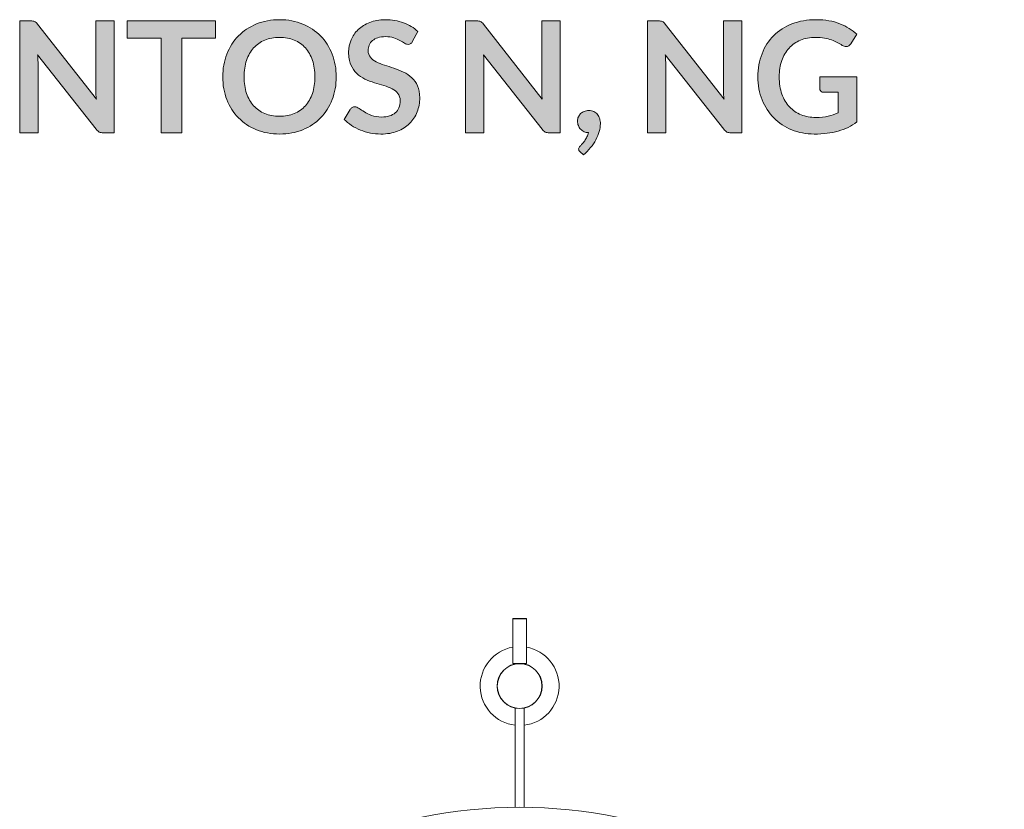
# Model space of a CAD drawing. Header units: inches. Extents: x 14 to 157, y -245 to -15.
# Tile 8 of 19: x 43 to 93, y -192 to -151. Entities that reach past the tile are written whole.
import ezdxf

# ---------------------------------------------------------------- set-up
doc = ezdxf.new("R2010")
doc.units = ezdxf.units.IN
doc.header["$MEASUREMENT"] = 0
doc.layers.add('Capa 1', color=7, linetype='Continuous')

# ---------------------------------------------------------------- blocks, each defined once
blk = doc.blocks.new('block 9')
at = {"layer": 'Capa 1'}
h = blk.add_hatch(color=250, dxfattribs=at)
h.dxf.hatch_style = 2
edge = h.paths.add_edge_path()
edge.add_spline(control_points=[(43.452, -151.475), (43.484, -151.479), (43.513, -151.486), (43.538, -151.498), (43.563, -151.51), (43.588, -151.528), (43.611, -151.55), (43.635, -151.572), (43.662, -151.602), (43.691, -151.639), (43.691, -151.639), (46.708, -155.483), (46.708, -155.483), (46.697, -155.39), (46.69, -155.299), (46.686, -155.211), (46.682, -155.122), (46.68, -155.039), (46.68, -154.962), (46.68, -154.962), (46.68, -151.468), (46.68, -151.468), (46.68, -151.468), (47.622, -151.468), (47.622, -151.468), (47.622, -151.468), (47.622, -157.216), (47.622, -157.216), (47.622, -157.216), (47.069, -157.216), (47.069, -157.216), (46.985, -157.216), (46.914, -157.203), (46.859, -157.176), (46.803, -157.15), (46.749, -157.102), (46.696, -157.033), (46.696, -157.033), (43.691, -153.205), (43.691, -153.205), (43.699, -153.29), (43.705, -153.374), (43.709, -153.458), (43.713, -153.541), (43.715, -153.617), (43.715, -153.686), (43.715, -153.686), (43.715, -157.216), (43.715, -157.216), (43.715, -157.216), (42.773, -157.216), (42.773, -157.216), (42.773, -157.216), (42.773, -151.468), (42.773, -151.468), (42.773, -151.468), (43.333, -151.468), (43.333, -151.468), (43.381, -151.468), (43.421, -151.471), (43.452, -151.475)], knot_values=[0, 0, 0, 0, 1, 1, 1, 2, 2, 2, 3, 3, 3, 4, 4, 4, 5, 5, 5, 6, 6, 6, 7, 7, 7, 8, 8, 8, 9, 9, 9, 10, 10, 10, 11, 11, 11, 12, 12, 12, 13, 13, 13, 14, 14, 14, 15, 15, 15, 16, 16, 16, 17, 17, 17, 18, 18, 18, 19, 19, 19, 20, 20, 20, 20], degree=3, periodic=1)
h = blk.add_hatch(color=250, dxfattribs=at)
h.dxf.hatch_style = 2
h.paths.add_polyline_path([(52.833, -151.468), (52.833, -152.347), (51.104, -152.347), (51.104, -157.216), (50.035, -157.216), (50.035, -152.347), (48.298, -152.347), (48.298, -151.468)])
h = blk.add_hatch(color=250, dxfattribs=at)
h.dxf.hatch_style = 2
edge = h.paths.add_edge_path()
edge.add_spline(control_points=[(59.026, -154.342), (59.026, -154.764), (58.955, -155.154), (58.815, -155.513), (58.674, -155.872), (58.477, -156.183), (58.222, -156.445), (57.968, -156.707), (57.662, -156.912), (57.304, -157.059), (56.947, -157.206), (56.551, -157.28), (56.116, -157.28), (55.681, -157.28), (55.284, -157.206), (54.926, -157.059), (54.567, -156.912), (54.259, -156.707), (54.003, -156.445), (53.748, -156.183), (53.55, -155.872), (53.409, -155.513), (53.269, -155.154), (53.198, -154.764), (53.198, -154.342), (53.198, -153.921), (53.269, -153.531), (53.409, -153.172), (53.55, -152.813), (53.748, -152.502), (54.003, -152.239), (54.259, -151.978), (54.567, -151.773), (54.926, -151.626), (55.284, -151.479), (55.681, -151.405), (56.116, -151.405), (56.551, -151.405), (56.947, -151.479), (57.304, -151.628), (57.662, -151.776), (57.968, -151.981), (58.222, -152.242), (58.477, -152.503), (58.674, -152.813), (58.815, -153.172), (58.955, -153.531), (59.026, -153.921), (59.026, -154.342)], knot_values=[0, 0, 0, 0, 1, 1, 1, 2, 2, 2, 3, 3, 3, 4, 4, 4, 5, 5, 5, 6, 6, 6, 7, 7, 7, 8, 8, 8, 9, 9, 9, 10, 10, 10, 11, 11, 11, 12, 12, 12, 13, 13, 13, 14, 14, 14, 15, 15, 15, 16, 16, 16, 16], degree=3, periodic=1)
edge = h.paths.add_edge_path()
edge.add_spline(control_points=[(57.928, -154.342), (57.928, -154.027), (57.887, -153.744), (57.803, -153.494), (57.72, -153.243), (57.6, -153.03), (57.444, -152.856), (57.287, -152.681), (57.097, -152.547), (56.873, -152.454), (56.649, -152.361), (56.397, -152.315), (56.116, -152.315), (55.835, -152.315), (55.582, -152.361), (55.357, -152.454), (55.132, -152.547), (54.94, -152.681), (54.783, -152.856), (54.625, -153.03), (54.503, -153.243), (54.419, -153.494), (54.334, -153.744), (54.292, -154.027), (54.292, -154.342), (54.292, -154.658), (54.334, -154.94), (54.419, -155.191), (54.503, -155.441), (54.625, -155.654), (54.783, -155.827), (54.94, -156), (55.132, -156.134), (55.357, -156.226), (55.582, -156.319), (55.835, -156.365), (56.116, -156.365), (56.397, -156.365), (56.649, -156.319), (56.873, -156.226), (57.097, -156.134), (57.287, -156), (57.444, -155.827), (57.6, -155.654), (57.72, -155.441), (57.803, -155.191), (57.887, -154.94), (57.928, -154.658), (57.928, -154.342)], knot_values=[0, 0, 0, 0, 1, 1, 1, 2, 2, 2, 3, 3, 3, 4, 4, 4, 5, 5, 5, 6, 6, 6, 7, 7, 7, 8, 8, 8, 9, 9, 9, 10, 10, 10, 11, 11, 11, 12, 12, 12, 13, 13, 13, 14, 14, 14, 15, 15, 15, 16, 16, 16, 16], degree=3, periodic=1)
h = blk.add_hatch(color=250, dxfattribs=at)
h.dxf.hatch_style = 2
edge = h.paths.add_edge_path()
edge.add_spline(control_points=[(62.948, -152.514), (62.919, -152.572), (62.885, -152.613), (62.847, -152.637), (62.809, -152.661), (62.763, -152.673), (62.71, -152.673), (62.657, -152.673), (62.597, -152.653), (62.531, -152.612), (62.465, -152.57), (62.387, -152.525), (62.297, -152.474), (62.206, -152.424), (62.101, -152.378), (61.981, -152.337), (61.86, -152.296), (61.718, -152.275), (61.553, -152.275), (61.405, -152.275), (61.276, -152.293), (61.166, -152.329), (61.056, -152.365), (60.963, -152.414), (60.888, -152.478), (60.812, -152.542), (60.756, -152.618), (60.718, -152.707), (60.682, -152.795), (60.663, -152.893), (60.663, -152.999), (60.663, -153.134), (60.701, -153.247), (60.776, -153.337), (60.852, -153.427), (60.952, -153.504), (61.076, -153.567), (61.201, -153.631), (61.343, -153.688), (61.502, -153.738), (61.661, -153.788), (61.823, -153.842), (61.989, -153.899), (62.154, -153.956), (62.316, -154.022), (62.475, -154.098), (62.634, -154.174), (62.776, -154.269), (62.901, -154.384), (63.025, -154.499), (63.125, -154.641), (63.201, -154.807), (63.276, -154.974), (63.314, -155.177), (63.314, -155.415), (63.314, -155.675), (63.27, -155.918), (63.181, -156.145), (63.092, -156.372), (62.962, -156.569), (62.791, -156.737), (62.62, -156.905), (62.412, -157.038), (62.165, -157.135), (61.919, -157.231), (61.637, -157.28), (61.319, -157.28), (61.136, -157.28), (60.956, -157.262), (60.778, -157.226), (60.601, -157.19), (60.43, -157.139), (60.267, -157.073), (60.105, -157.007), (59.952, -156.927), (59.81, -156.835), (59.669, -156.742), (59.542, -156.639), (59.431, -156.524), (59.431, -156.524), (59.741, -156.012), (59.741, -156.012), (59.77, -155.975), (59.805, -155.944), (59.846, -155.918), (59.887, -155.893), (59.933, -155.881), (59.983, -155.881), (60.049, -155.881), (60.121, -155.908), (60.198, -155.962), (60.275, -156.016), (60.365, -156.077), (60.47, -156.143), (60.575, -156.209), (60.698, -156.27), (60.84, -156.324), (60.982, -156.378), (61.152, -156.405), (61.351, -156.405), (61.655, -156.405), (61.891, -156.333), (62.058, -156.189), (62.225, -156.044), (62.308, -155.837), (62.308, -155.567), (62.308, -155.415), (62.271, -155.293), (62.195, -155.197), (62.12, -155.102), (62.02, -155.021), (61.895, -154.956), (61.771, -154.891), (61.629, -154.836), (61.47, -154.792), (61.311, -154.746), (61.149, -154.698), (60.985, -154.644), (60.82, -154.591), (60.659, -154.528), (60.5, -154.454), (60.341, -154.38), (60.199, -154.283), (60.075, -154.164), (59.95, -154.044), (59.85, -153.895), (59.774, -153.716), (59.699, -153.538), (59.661, -153.317), (59.661, -153.055), (59.661, -152.845), (59.703, -152.641), (59.787, -152.442), (59.87, -152.244), (59.992, -152.068), (60.152, -151.914), (60.313, -151.76), (60.509, -151.637), (60.743, -151.544), (60.975, -151.451), (61.242, -151.405), (61.541, -151.405), (61.88, -151.405), (62.193, -151.458), (62.48, -151.564), (62.766, -151.67), (63.009, -151.818), (63.211, -152.009), (63.211, -152.009), (62.948, -152.514), (62.948, -152.514)], knot_values=[0, 0, 0, 0, 1, 1, 1, 2, 2, 2, 3, 3, 3, 4, 4, 4, 5, 5, 5, 6, 6, 6, 7, 7, 7, 8, 8, 8, 9, 9, 9, 10, 10, 10, 11, 11, 11, 12, 12, 12, 13, 13, 13, 14, 14, 14, 15, 15, 15, 16, 16, 16, 17, 17, 17, 18, 18, 18, 19, 19, 19, 20, 20, 20, 21, 21, 21, 22, 22, 22, 23, 23, 23, 24, 24, 24, 25, 25, 25, 26, 26, 26, 27, 27, 27, 28, 28, 28, 29, 29, 29, 30, 30, 30, 31, 31, 31, 32, 32, 32, 33, 33, 33, 34, 34, 34, 35, 35, 35, 36, 36, 36, 37, 37, 37, 38, 38, 38, 39, 39, 39, 40, 40, 40, 41, 41, 41, 42, 42, 42, 43, 43, 43, 44, 44, 44, 45, 45, 45, 46, 46, 46, 47, 47, 47, 48, 48, 48, 49, 49, 49, 50, 50, 50, 50], degree=3, periodic=1)
h = blk.add_hatch(color=250, dxfattribs=at)
h.dxf.hatch_style = 2
edge = h.paths.add_edge_path()
edge.add_spline(control_points=[(66.347, -151.475), (66.379, -151.479), (66.407, -151.486), (66.432, -151.498), (66.457, -151.51), (66.482, -151.528), (66.506, -151.55), (66.53, -151.572), (66.556, -151.602), (66.585, -151.639), (66.585, -151.639), (69.602, -155.483), (69.602, -155.483), (69.592, -155.39), (69.584, -155.299), (69.58, -155.211), (69.576, -155.122), (69.574, -155.039), (69.574, -154.962), (69.574, -154.962), (69.574, -151.468), (69.574, -151.468), (69.574, -151.468), (70.516, -151.468), (70.516, -151.468), (70.516, -151.468), (70.516, -157.216), (70.516, -157.216), (70.516, -157.216), (69.964, -157.216), (69.964, -157.216), (69.879, -157.216), (69.809, -157.203), (69.753, -157.176), (69.697, -157.15), (69.643, -157.102), (69.59, -157.033), (69.59, -157.033), (66.585, -153.205), (66.585, -153.205), (66.593, -153.29), (66.599, -153.374), (66.603, -153.458), (66.607, -153.541), (66.609, -153.617), (66.609, -153.686), (66.609, -153.686), (66.609, -157.216), (66.609, -157.216), (66.609, -157.216), (65.667, -157.216), (65.667, -157.216), (65.667, -157.216), (65.667, -151.468), (65.667, -151.468), (65.667, -151.468), (66.227, -151.468), (66.227, -151.468), (66.275, -151.468), (66.315, -151.471), (66.347, -151.475)], knot_values=[0, 0, 0, 0, 1, 1, 1, 2, 2, 2, 3, 3, 3, 4, 4, 4, 5, 5, 5, 6, 6, 6, 7, 7, 7, 8, 8, 8, 9, 9, 9, 10, 10, 10, 11, 11, 11, 12, 12, 12, 13, 13, 13, 14, 14, 14, 15, 15, 15, 16, 16, 16, 17, 17, 17, 18, 18, 18, 19, 19, 19, 20, 20, 20, 20], degree=3, periodic=1)
h = blk.add_hatch(color=250, dxfattribs=at)
h.dxf.hatch_style = 2
edge = h.paths.add_edge_path()
edge.add_spline(control_points=[(75.679, -151.475), (75.711, -151.479), (75.739, -151.486), (75.765, -151.498), (75.79, -151.51), (75.814, -151.528), (75.838, -151.55), (75.862, -151.572), (75.889, -151.602), (75.918, -151.639), (75.918, -151.639), (78.934, -155.483), (78.934, -155.483), (78.924, -155.39), (78.917, -155.299), (78.913, -155.211), (78.909, -155.122), (78.907, -155.039), (78.907, -154.962), (78.907, -154.962), (78.907, -151.468), (78.907, -151.468), (78.907, -151.468), (79.849, -151.468), (79.849, -151.468), (79.849, -151.468), (79.849, -157.216), (79.849, -157.216), (79.849, -157.216), (79.296, -157.216), (79.296, -157.216), (79.211, -157.216), (79.141, -157.203), (79.086, -157.176), (79.03, -157.15), (78.976, -157.102), (78.923, -157.033), (78.923, -157.033), (75.918, -153.205), (75.918, -153.205), (75.926, -153.29), (75.932, -153.374), (75.936, -153.458), (75.94, -153.541), (75.942, -153.617), (75.942, -153.686), (75.942, -153.686), (75.942, -157.216), (75.942, -157.216), (75.942, -157.216), (74.999, -157.216), (74.999, -157.216), (74.999, -157.216), (74.999, -151.468), (74.999, -151.468), (74.999, -151.468), (75.56, -151.468), (75.56, -151.468), (75.608, -151.468), (75.647, -151.471), (75.679, -151.475)], knot_values=[0, 0, 0, 0, 1, 1, 1, 2, 2, 2, 3, 3, 3, 4, 4, 4, 5, 5, 5, 6, 6, 6, 7, 7, 7, 8, 8, 8, 9, 9, 9, 10, 10, 10, 11, 11, 11, 12, 12, 12, 13, 13, 13, 14, 14, 14, 15, 15, 15, 16, 16, 16, 17, 17, 17, 18, 18, 18, 19, 19, 19, 20, 20, 20, 20], degree=3, periodic=1)
h = blk.add_hatch(color=250, dxfattribs=at)
h.dxf.hatch_style = 2
edge = h.paths.add_edge_path()
edge.add_spline(control_points=[(83.649, -156.429), (83.89, -156.429), (84.1, -156.407), (84.279, -156.363), (84.458, -156.32), (84.628, -156.26), (84.789, -156.183), (84.789, -156.183), (84.789, -155.137), (84.789, -155.137), (84.789, -155.137), (84.07, -155.137), (84.07, -155.137), (84.001, -155.137), (83.947, -155.118), (83.907, -155.08), (83.867, -155.041), (83.847, -154.994), (83.847, -154.938), (83.847, -154.938), (83.847, -154.334), (83.847, -154.334), (83.847, -154.334), (85.759, -154.334), (85.759, -154.334), (85.759, -154.334), (85.759, -156.66), (85.759, -156.66), (85.614, -156.766), (85.462, -156.858), (85.304, -156.936), (85.147, -157.014), (84.978, -157.078), (84.799, -157.129), (84.621, -157.179), (84.429, -157.217), (84.225, -157.242), (84.021, -157.267), (83.801, -157.28), (83.565, -157.28), (83.147, -157.28), (82.761, -157.207), (82.409, -157.061), (82.056, -156.915), (81.751, -156.713), (81.494, -156.453), (81.237, -156.193), (81.037, -155.883), (80.892, -155.523), (80.748, -155.162), (80.676, -154.769), (80.676, -154.342), (80.676, -153.91), (80.746, -153.514), (80.886, -153.154), (81.027, -152.793), (81.226, -152.483), (81.484, -152.224), (81.743, -151.964), (82.056, -151.763), (82.425, -151.62), (82.793, -151.477), (83.206, -151.405), (83.664, -151.405), (84.134, -151.405), (84.54, -151.475), (84.883, -151.614), (85.226, -151.753), (85.517, -151.934), (85.755, -152.156), (85.755, -152.156), (85.445, -152.641), (85.445, -152.641), (85.384, -152.739), (85.304, -152.788), (85.203, -152.788), (85.139, -152.788), (85.074, -152.767), (85.008, -152.725), (84.923, -152.674), (84.837, -152.624), (84.748, -152.574), (84.659, -152.523), (84.561, -152.48), (84.454, -152.442), (84.346, -152.406), (84.226, -152.375), (84.092, -152.351), (83.958, -152.327), (83.804, -152.315), (83.629, -152.315), (83.345, -152.315), (83.089, -152.363), (82.86, -152.459), (82.631, -152.554), (82.435, -152.69), (82.273, -152.868), (82.112, -153.045), (81.987, -153.259), (81.9, -153.508), (81.812, -153.757), (81.769, -154.035), (81.769, -154.342), (81.769, -154.674), (81.815, -154.968), (81.908, -155.227), (82.001, -155.485), (82.13, -155.703), (82.297, -155.881), (82.464, -156.058), (82.663, -156.194), (82.893, -156.288), (83.124, -156.382), (83.376, -156.429), (83.649, -156.429)], knot_values=[0, 0, 0, 0, 1, 1, 1, 2, 2, 2, 3, 3, 3, 4, 4, 4, 5, 5, 5, 6, 6, 6, 7, 7, 7, 8, 8, 8, 9, 9, 9, 10, 10, 10, 11, 11, 11, 12, 12, 12, 13, 13, 13, 14, 14, 14, 15, 15, 15, 16, 16, 16, 17, 17, 17, 18, 18, 18, 19, 19, 19, 20, 20, 20, 21, 21, 21, 22, 22, 22, 23, 23, 23, 24, 24, 24, 25, 25, 25, 26, 26, 26, 27, 27, 27, 28, 28, 28, 29, 29, 29, 30, 30, 30, 31, 31, 31, 32, 32, 32, 33, 33, 33, 34, 34, 34, 35, 35, 35, 36, 36, 36, 37, 37, 37, 38, 38, 38, 38], degree=3, periodic=1)
h = blk.add_hatch(color=250, dxfattribs=at)
h.dxf.hatch_style = 2
edge = h.paths.add_edge_path()
edge.add_spline(control_points=[(71.414, -156.612), (71.414, -156.538), (71.428, -156.468), (71.456, -156.403), (71.484, -156.338), (71.523, -156.281), (71.573, -156.232), (71.624, -156.183), (71.685, -156.145), (71.756, -156.117), (71.828, -156.089), (71.906, -156.075), (71.991, -156.075), (72.091, -156.075), (72.179, -156.093), (72.253, -156.129), (72.327, -156.165), (72.389, -156.214), (72.44, -156.276), (72.49, -156.338), (72.527, -156.41), (72.551, -156.491), (72.575, -156.571), (72.587, -156.657), (72.587, -156.747), (72.587, -156.874), (72.568, -157.008), (72.529, -157.149), (72.491, -157.289), (72.435, -157.429), (72.36, -157.57), (72.286, -157.71), (72.195, -157.847), (72.086, -157.979), (71.977, -158.112), (71.853, -158.234), (71.712, -158.345), (71.712, -158.345), (71.542, -158.19), (71.542, -158.19), (71.494, -158.15), (71.47, -158.101), (71.47, -158.043), (71.47, -158.022), (71.477, -157.998), (71.492, -157.971), (71.506, -157.945), (71.524, -157.921), (71.546, -157.9), (71.575, -157.868), (71.61, -157.829), (71.653, -157.783), (71.695, -157.736), (71.738, -157.683), (71.78, -157.623), (71.822, -157.564), (71.862, -157.499), (71.897, -157.428), (71.933, -157.359), (71.959, -157.284), (71.975, -157.204), (71.893, -157.204), (71.817, -157.189), (71.748, -157.158), (71.679, -157.128), (71.62, -157.086), (71.572, -157.033), (71.522, -156.98), (71.484, -156.918), (71.456, -156.846), (71.428, -156.775), (71.414, -156.697), (71.414, -156.612)], knot_values=[0, 0, 0, 0, 1, 1, 1, 2, 2, 2, 3, 3, 3, 4, 4, 4, 5, 5, 5, 6, 6, 6, 7, 7, 7, 8, 8, 8, 9, 9, 9, 10, 10, 10, 11, 11, 11, 12, 12, 12, 13, 13, 13, 14, 14, 14, 15, 15, 15, 16, 16, 16, 17, 17, 17, 18, 18, 18, 19, 19, 19, 20, 20, 20, 21, 21, 21, 22, 22, 22, 23, 23, 23, 24, 24, 24, 24], degree=3, periodic=1)
at = {"layer": 'Capa 1', "lineweight": 0}
blk.add_lwpolyline([(52.833, -151.468), (52.833, -152.347), (51.104, -152.347), (51.104, -157.216), (50.035, -157.216), (50.035, -152.347), (48.298, -152.347), (48.298, -151.468), (52.833, -151.468)], dxfattribs=at)
for points, knots in [([(43.452, -151.475), (43.484, -151.479), (43.513, -151.486), (43.538, -151.498), (43.563, -151.51), (43.588, -151.528), (43.611, -151.55), (43.635, -151.572), (43.662, -151.602), (43.691, -151.639), (43.691, -151.639), (46.708, -155.483), (46.708, -155.483), (46.697, -155.39), (46.69, -155.299), (46.686, -155.211), (46.682, -155.122), (46.68, -155.039), (46.68, -154.962), (46.68, -154.962), (46.68, -151.468), (46.68, -151.468), (46.68, -151.468), (47.622, -151.468), (47.622, -151.468), (47.622, -151.468), (47.622, -157.216), (47.622, -157.216), (47.622, -157.216), (47.069, -157.216), (47.069, -157.216), (46.985, -157.216), (46.914, -157.203), (46.859, -157.176), (46.803, -157.15), (46.749, -157.102), (46.696, -157.033), (46.696, -157.033), (43.691, -153.205), (43.691, -153.205), (43.699, -153.29), (43.705, -153.374), (43.709, -153.458), (43.713, -153.541), (43.715, -153.617), (43.715, -153.686), (43.715, -153.686), (43.715, -157.216), (43.715, -157.216), (43.715, -157.216), (42.773, -157.216), (42.773, -157.216), (42.773, -157.216), (42.773, -151.468), (42.773, -151.468), (42.773, -151.468), (43.333, -151.468), (43.333, -151.468), (43.381, -151.468), (43.421, -151.471), (43.452, -151.475)], [0, 0, 0, 0, 1, 1, 1, 2, 2, 2, 3, 3, 3, 4, 4, 4, 5, 5, 5, 6, 6, 6, 7, 7, 7, 8, 8, 8, 9, 9, 9, 10, 10, 10, 11, 11, 11, 12, 12, 12, 13, 13, 13, 14, 14, 14, 15, 15, 15, 16, 16, 16, 17, 17, 17, 18, 18, 18, 19, 19, 19, 20, 20, 20, 20]), ([(59.026, -154.342), (59.026, -154.764), (58.955, -155.154), (58.815, -155.513), (58.674, -155.872), (58.477, -156.183), (58.222, -156.445), (57.968, -156.707), (57.662, -156.912), (57.304, -157.059), (56.947, -157.206), (56.551, -157.28), (56.116, -157.28), (55.681, -157.28), (55.284, -157.206), (54.926, -157.059), (54.567, -156.912), (54.259, -156.707), (54.003, -156.445), (53.748, -156.183), (53.55, -155.872), (53.409, -155.513), (53.269, -155.154), (53.198, -154.764), (53.198, -154.342), (53.198, -153.921), (53.269, -153.531), (53.409, -153.172), (53.55, -152.813), (53.748, -152.502), (54.003, -152.239), (54.259, -151.978), (54.567, -151.773), (54.926, -151.626), (55.284, -151.479), (55.681, -151.405), (56.116, -151.405), (56.551, -151.405), (56.947, -151.479), (57.304, -151.628), (57.662, -151.776), (57.968, -151.981), (58.222, -152.242), (58.477, -152.503), (58.674, -152.813), (58.815, -153.172), (58.955, -153.531), (59.026, -153.921), (59.026, -154.342)], [0, 0, 0, 0, 1, 1, 1, 2, 2, 2, 3, 3, 3, 4, 4, 4, 5, 5, 5, 6, 6, 6, 7, 7, 7, 8, 8, 8, 9, 9, 9, 10, 10, 10, 11, 11, 11, 12, 12, 12, 13, 13, 13, 14, 14, 14, 15, 15, 15, 16, 16, 16, 16]), ([(62.948, -152.514), (62.919, -152.572), (62.885, -152.613), (62.847, -152.637), (62.809, -152.661), (62.763, -152.673), (62.71, -152.673), (62.657, -152.673), (62.597, -152.653), (62.531, -152.612), (62.465, -152.57), (62.387, -152.525), (62.297, -152.474), (62.206, -152.424), (62.101, -152.378), (61.981, -152.337), (61.86, -152.296), (61.718, -152.275), (61.553, -152.275), (61.405, -152.275), (61.276, -152.293), (61.166, -152.329), (61.056, -152.365), (60.963, -152.414), (60.888, -152.478), (60.812, -152.542), (60.756, -152.618), (60.718, -152.707), (60.682, -152.795), (60.663, -152.893), (60.663, -152.999), (60.663, -153.134), (60.701, -153.247), (60.776, -153.337), (60.852, -153.427), (60.952, -153.504), (61.076, -153.567), (61.201, -153.631), (61.343, -153.688), (61.502, -153.738), (61.661, -153.788), (61.823, -153.842), (61.989, -153.899), (62.154, -153.956), (62.316, -154.022), (62.475, -154.098), (62.634, -154.174), (62.776, -154.269), (62.901, -154.384), (63.025, -154.499), (63.125, -154.641), (63.201, -154.807), (63.276, -154.974), (63.314, -155.177), (63.314, -155.415), (63.314, -155.675), (63.27, -155.918), (63.181, -156.145), (63.092, -156.372), (62.962, -156.569), (62.791, -156.737), (62.62, -156.905), (62.412, -157.038), (62.165, -157.135), (61.919, -157.231), (61.637, -157.28), (61.319, -157.28), (61.136, -157.28), (60.956, -157.262), (60.778, -157.226), (60.601, -157.19), (60.43, -157.139), (60.267, -157.073), (60.105, -157.007), (59.952, -156.927), (59.81, -156.835), (59.669, -156.742), (59.542, -156.639), (59.431, -156.524), (59.431, -156.524), (59.741, -156.012), (59.741, -156.012), (59.77, -155.975), (59.805, -155.944), (59.846, -155.918), (59.887, -155.893), (59.933, -155.881), (59.983, -155.881), (60.049, -155.881), (60.121, -155.908), (60.198, -155.962), (60.275, -156.016), (60.365, -156.077), (60.47, -156.143), (60.575, -156.209), (60.698, -156.27), (60.84, -156.324), (60.982, -156.378), (61.152, -156.405), (61.351, -156.405), (61.655, -156.405), (61.891, -156.333), (62.058, -156.189), (62.225, -156.044), (62.308, -155.837), (62.308, -155.567), (62.308, -155.415), (62.271, -155.293), (62.195, -155.197), (62.12, -155.102), (62.02, -155.021), (61.895, -154.956), (61.771, -154.891), (61.629, -154.836), (61.47, -154.792), (61.311, -154.746), (61.149, -154.698), (60.985, -154.644), (60.82, -154.591), (60.659, -154.528), (60.5, -154.454), (60.341, -154.38), (60.199, -154.283), (60.075, -154.164), (59.95, -154.044), (59.85, -153.895), (59.774, -153.716), (59.699, -153.538), (59.661, -153.317), (59.661, -153.055), (59.661, -152.845), (59.703, -152.641), (59.787, -152.442), (59.87, -152.244), (59.992, -152.068), (60.152, -151.914), (60.313, -151.76), (60.509, -151.637), (60.743, -151.544), (60.975, -151.451), (61.242, -151.405), (61.541, -151.405), (61.88, -151.405), (62.193, -151.458), (62.48, -151.564), (62.766, -151.67), (63.009, -151.818), (63.211, -152.009), (63.211, -152.009), (62.948, -152.514), (62.948, -152.514)], [0, 0, 0, 0, 1, 1, 1, 2, 2, 2, 3, 3, 3, 4, 4, 4, 5, 5, 5, 6, 6, 6, 7, 7, 7, 8, 8, 8, 9, 9, 9, 10, 10, 10, 11, 11, 11, 12, 12, 12, 13, 13, 13, 14, 14, 14, 15, 15, 15, 16, 16, 16, 17, 17, 17, 18, 18, 18, 19, 19, 19, 20, 20, 20, 21, 21, 21, 22, 22, 22, 23, 23, 23, 24, 24, 24, 25, 25, 25, 26, 26, 26, 27, 27, 27, 28, 28, 28, 29, 29, 29, 30, 30, 30, 31, 31, 31, 32, 32, 32, 33, 33, 33, 34, 34, 34, 35, 35, 35, 36, 36, 36, 37, 37, 37, 38, 38, 38, 39, 39, 39, 40, 40, 40, 41, 41, 41, 42, 42, 42, 43, 43, 43, 44, 44, 44, 45, 45, 45, 46, 46, 46, 47, 47, 47, 48, 48, 48, 49, 49, 49, 50, 50, 50, 50]), ([(66.347, -151.475), (66.379, -151.479), (66.407, -151.486), (66.432, -151.498), (66.457, -151.51), (66.482, -151.528), (66.506, -151.55), (66.53, -151.572), (66.556, -151.602), (66.585, -151.639), (66.585, -151.639), (69.602, -155.483), (69.602, -155.483), (69.592, -155.39), (69.584, -155.299), (69.58, -155.211), (69.576, -155.122), (69.574, -155.039), (69.574, -154.962), (69.574, -154.962), (69.574, -151.468), (69.574, -151.468), (69.574, -151.468), (70.516, -151.468), (70.516, -151.468), (70.516, -151.468), (70.516, -157.216), (70.516, -157.216), (70.516, -157.216), (69.964, -157.216), (69.964, -157.216), (69.879, -157.216), (69.809, -157.203), (69.753, -157.176), (69.697, -157.15), (69.643, -157.102), (69.59, -157.033), (69.59, -157.033), (66.585, -153.205), (66.585, -153.205), (66.593, -153.29), (66.599, -153.374), (66.603, -153.458), (66.607, -153.541), (66.609, -153.617), (66.609, -153.686), (66.609, -153.686), (66.609, -157.216), (66.609, -157.216), (66.609, -157.216), (65.667, -157.216), (65.667, -157.216), (65.667, -157.216), (65.667, -151.468), (65.667, -151.468), (65.667, -151.468), (66.227, -151.468), (66.227, -151.468), (66.275, -151.468), (66.315, -151.471), (66.347, -151.475)], [0, 0, 0, 0, 1, 1, 1, 2, 2, 2, 3, 3, 3, 4, 4, 4, 5, 5, 5, 6, 6, 6, 7, 7, 7, 8, 8, 8, 9, 9, 9, 10, 10, 10, 11, 11, 11, 12, 12, 12, 13, 13, 13, 14, 14, 14, 15, 15, 15, 16, 16, 16, 17, 17, 17, 18, 18, 18, 19, 19, 19, 20, 20, 20, 20]), ([(75.679, -151.475), (75.711, -151.479), (75.739, -151.486), (75.765, -151.498), (75.79, -151.51), (75.814, -151.528), (75.838, -151.55), (75.862, -151.572), (75.889, -151.602), (75.918, -151.639), (75.918, -151.639), (78.934, -155.483), (78.934, -155.483), (78.924, -155.39), (78.917, -155.299), (78.913, -155.211), (78.909, -155.122), (78.907, -155.039), (78.907, -154.962), (78.907, -154.962), (78.907, -151.468), (78.907, -151.468), (78.907, -151.468), (79.849, -151.468), (79.849, -151.468), (79.849, -151.468), (79.849, -157.216), (79.849, -157.216), (79.849, -157.216), (79.296, -157.216), (79.296, -157.216), (79.211, -157.216), (79.141, -157.203), (79.086, -157.176), (79.03, -157.15), (78.976, -157.102), (78.923, -157.033), (78.923, -157.033), (75.918, -153.205), (75.918, -153.205), (75.926, -153.29), (75.932, -153.374), (75.936, -153.458), (75.94, -153.541), (75.942, -153.617), (75.942, -153.686), (75.942, -153.686), (75.942, -157.216), (75.942, -157.216), (75.942, -157.216), (74.999, -157.216), (74.999, -157.216), (74.999, -157.216), (74.999, -151.468), (74.999, -151.468), (74.999, -151.468), (75.56, -151.468), (75.56, -151.468), (75.608, -151.468), (75.647, -151.471), (75.679, -151.475)], [0, 0, 0, 0, 1, 1, 1, 2, 2, 2, 3, 3, 3, 4, 4, 4, 5, 5, 5, 6, 6, 6, 7, 7, 7, 8, 8, 8, 9, 9, 9, 10, 10, 10, 11, 11, 11, 12, 12, 12, 13, 13, 13, 14, 14, 14, 15, 15, 15, 16, 16, 16, 17, 17, 17, 18, 18, 18, 19, 19, 19, 20, 20, 20, 20]), ([(83.649, -156.429), (83.89, -156.429), (84.1, -156.407), (84.279, -156.363), (84.458, -156.32), (84.628, -156.26), (84.789, -156.183), (84.789, -156.183), (84.789, -155.137), (84.789, -155.137), (84.789, -155.137), (84.07, -155.137), (84.07, -155.137), (84.001, -155.137), (83.947, -155.118), (83.907, -155.08), (83.867, -155.041), (83.847, -154.994), (83.847, -154.938), (83.847, -154.938), (83.847, -154.334), (83.847, -154.334), (83.847, -154.334), (85.759, -154.334), (85.759, -154.334), (85.759, -154.334), (85.759, -156.66), (85.759, -156.66), (85.614, -156.766), (85.462, -156.858), (85.304, -156.936), (85.147, -157.014), (84.978, -157.078), (84.799, -157.129), (84.621, -157.179), (84.429, -157.217), (84.225, -157.242), (84.021, -157.267), (83.801, -157.28), (83.565, -157.28), (83.147, -157.28), (82.761, -157.207), (82.409, -157.061), (82.056, -156.915), (81.751, -156.713), (81.494, -156.453), (81.237, -156.193), (81.037, -155.883), (80.892, -155.523), (80.748, -155.162), (80.676, -154.769), (80.676, -154.342), (80.676, -153.91), (80.746, -153.514), (80.886, -153.154), (81.027, -152.793), (81.226, -152.483), (81.484, -152.224), (81.743, -151.964), (82.056, -151.763), (82.425, -151.62), (82.793, -151.477), (83.206, -151.405), (83.664, -151.405), (84.134, -151.405), (84.54, -151.475), (84.883, -151.614), (85.226, -151.753), (85.517, -151.934), (85.755, -152.156), (85.755, -152.156), (85.445, -152.641), (85.445, -152.641), (85.384, -152.739), (85.304, -152.788), (85.203, -152.788), (85.139, -152.788), (85.074, -152.767), (85.008, -152.725), (84.923, -152.674), (84.837, -152.624), (84.748, -152.574), (84.659, -152.523), (84.561, -152.48), (84.454, -152.442), (84.346, -152.406), (84.226, -152.375), (84.092, -152.351), (83.958, -152.327), (83.804, -152.315), (83.629, -152.315), (83.345, -152.315), (83.089, -152.363), (82.86, -152.459), (82.631, -152.554), (82.435, -152.69), (82.273, -152.868), (82.112, -153.045), (81.987, -153.259), (81.9, -153.508), (81.812, -153.757), (81.769, -154.035), (81.769, -154.342), (81.769, -154.674), (81.815, -154.968), (81.908, -155.227), (82.001, -155.485), (82.13, -155.703), (82.297, -155.881), (82.464, -156.058), (82.663, -156.194), (82.893, -156.288), (83.124, -156.382), (83.376, -156.429), (83.649, -156.429)], [0, 0, 0, 0, 1, 1, 1, 2, 2, 2, 3, 3, 3, 4, 4, 4, 5, 5, 5, 6, 6, 6, 7, 7, 7, 8, 8, 8, 9, 9, 9, 10, 10, 10, 11, 11, 11, 12, 12, 12, 13, 13, 13, 14, 14, 14, 15, 15, 15, 16, 16, 16, 17, 17, 17, 18, 18, 18, 19, 19, 19, 20, 20, 20, 21, 21, 21, 22, 22, 22, 23, 23, 23, 24, 24, 24, 25, 25, 25, 26, 26, 26, 27, 27, 27, 28, 28, 28, 29, 29, 29, 30, 30, 30, 31, 31, 31, 32, 32, 32, 33, 33, 33, 34, 34, 34, 35, 35, 35, 36, 36, 36, 37, 37, 37, 38, 38, 38, 38]), ([(57.928, -154.342), (57.928, -154.027), (57.887, -153.744), (57.803, -153.494), (57.72, -153.243), (57.6, -153.03), (57.444, -152.856), (57.287, -152.681), (57.097, -152.547), (56.873, -152.454), (56.649, -152.361), (56.397, -152.315), (56.116, -152.315), (55.835, -152.315), (55.582, -152.361), (55.357, -152.454), (55.132, -152.547), (54.94, -152.681), (54.783, -152.856), (54.625, -153.03), (54.503, -153.243), (54.419, -153.494), (54.334, -153.744), (54.292, -154.027), (54.292, -154.342), (54.292, -154.658), (54.334, -154.94), (54.419, -155.191), (54.503, -155.441), (54.625, -155.654), (54.783, -155.827), (54.94, -156), (55.132, -156.134), (55.357, -156.226), (55.582, -156.319), (55.835, -156.365), (56.116, -156.365), (56.397, -156.365), (56.649, -156.319), (56.873, -156.226), (57.097, -156.134), (57.287, -156), (57.444, -155.827), (57.6, -155.654), (57.72, -155.441), (57.803, -155.191), (57.887, -154.94), (57.928, -154.658), (57.928, -154.342)], [0, 0, 0, 0, 1, 1, 1, 2, 2, 2, 3, 3, 3, 4, 4, 4, 5, 5, 5, 6, 6, 6, 7, 7, 7, 8, 8, 8, 9, 9, 9, 10, 10, 10, 11, 11, 11, 12, 12, 12, 13, 13, 13, 14, 14, 14, 15, 15, 15, 16, 16, 16, 16]), ([(71.414, -156.612), (71.414, -156.538), (71.428, -156.468), (71.456, -156.403), (71.484, -156.338), (71.523, -156.281), (71.573, -156.232), (71.624, -156.183), (71.685, -156.145), (71.756, -156.117), (71.828, -156.089), (71.906, -156.075), (71.991, -156.075), (72.091, -156.075), (72.179, -156.093), (72.253, -156.129), (72.327, -156.165), (72.389, -156.214), (72.44, -156.276), (72.49, -156.338), (72.527, -156.41), (72.551, -156.491), (72.575, -156.571), (72.587, -156.657), (72.587, -156.747), (72.587, -156.874), (72.568, -157.008), (72.529, -157.149), (72.491, -157.289), (72.435, -157.429), (72.36, -157.57), (72.286, -157.71), (72.195, -157.847), (72.086, -157.979), (71.977, -158.112), (71.853, -158.234), (71.712, -158.345), (71.712, -158.345), (71.542, -158.19), (71.542, -158.19), (71.494, -158.15), (71.47, -158.101), (71.47, -158.043), (71.47, -158.022), (71.477, -157.998), (71.492, -157.971), (71.506, -157.945), (71.524, -157.921), (71.546, -157.9), (71.575, -157.868), (71.61, -157.829), (71.653, -157.783), (71.695, -157.736), (71.738, -157.683), (71.78, -157.623), (71.822, -157.564), (71.862, -157.499), (71.897, -157.428), (71.933, -157.359), (71.959, -157.284), (71.975, -157.204), (71.893, -157.204), (71.817, -157.189), (71.748, -157.158), (71.679, -157.128), (71.62, -157.086), (71.572, -157.033), (71.522, -156.98), (71.484, -156.918), (71.456, -156.846), (71.428, -156.775), (71.414, -156.697), (71.414, -156.612)], [0, 0, 0, 0, 1, 1, 1, 2, 2, 2, 3, 3, 3, 4, 4, 4, 5, 5, 5, 6, 6, 6, 7, 7, 7, 8, 8, 8, 9, 9, 9, 10, 10, 10, 11, 11, 11, 12, 12, 12, 13, 13, 13, 14, 14, 14, 15, 15, 15, 16, 16, 16, 17, 17, 17, 18, 18, 18, 19, 19, 19, 20, 20, 20, 21, 21, 21, 22, 22, 22, 23, 23, 23, 24, 24, 24, 24])]:
    blk.add_open_spline(points, degree=3, knots=knots, dxfattribs=at)

msp = doc.modelspace()

# ---------------------------------------------------------------- linework, layer by layer
at = {"layer": 'Capa 1', "color": 250, "lineweight": 9}
for points in [[(68.106, -182.164), (68.095, -182.174)], [(68.095, -182.174), (68.095, -184.479)], [(68.095, -182.174), (68.789, -182.174)], [(68.095, -182.174), (68.095, -184.479)], [(68.106, -182.164), (68.777, -182.164)], [(68.777, -182.164), (68.789, -182.174)], [(68.789, -182.174), (68.789, -184.479)], [(68.789, -182.174), (68.789, -184.479)], [(68.789, -184.479), (68.095, -184.479)], [(68.209, -184.479), (68.209, -184.501)], [(68.673, -184.479), (68.673, -184.501)], [(68.209, -186.77), (68.209, -191.879)], [(68.673, -186.77), (68.673, -191.879)]]:
    msp.add_lwpolyline(points, dxfattribs=at)
for points in [[(68.094, -183.64), (67.102, -183.812), (66.389, -184.687), (66.417, -185.695)], [(68.789, -183.64), (69.781, -183.812), (70.497, -184.687), (70.467, -185.695)], [(66.417, -185.695), (66.446, -186.701), (67.21, -187.533), (68.209, -187.647)], [(70.467, -185.695), (70.438, -186.701), (69.674, -187.533), (68.673, -187.647)]]:
    msp.add_open_spline(points, degree=3, dxfattribs=at)
for points in [[(69.598, -185.636), (69.598, -184.997), (69.08, -184.479), (68.442, -184.479), (67.802, -184.479), (67.285, -184.997), (67.285, -185.636), (67.285, -186.274), (67.802, -186.794), (68.442, -186.794), (69.08, -186.794), (69.598, -186.274), (69.598, -185.636)], [(69.588, -185.636), (69.588, -185.003), (69.075, -184.49), (68.442, -184.49), (67.809, -184.49), (67.295, -185.003), (67.295, -185.636), (67.295, -186.269), (67.809, -186.781), (68.442, -186.781), (69.075, -186.781), (69.588, -186.269), (69.588, -185.636)], [(93.326, -216.749), (93.326, -203.005), (82.185, -191.864), (68.442, -191.864), (54.7, -191.864), (43.558, -203.005), (43.558, -216.749), (43.558, -230.494), (54.7, -241.637), (68.442, -241.637), (82.185, -241.637), (93.326, -230.494), (93.326, -216.749)]]:
    msp.add_open_spline(points, degree=3, knots=[0, 0, 0, 0, 1, 1, 1, 2, 2, 2, 3, 3, 3, 4, 4, 4, 4], dxfattribs=at)

# ---------------------------------------------------------------- block references
at = {"layer": 'Capa 1'}
msp.add_blockref('block 9', (0, 0), dxfattribs=at)

doc.saveas('drawing.dxf')
